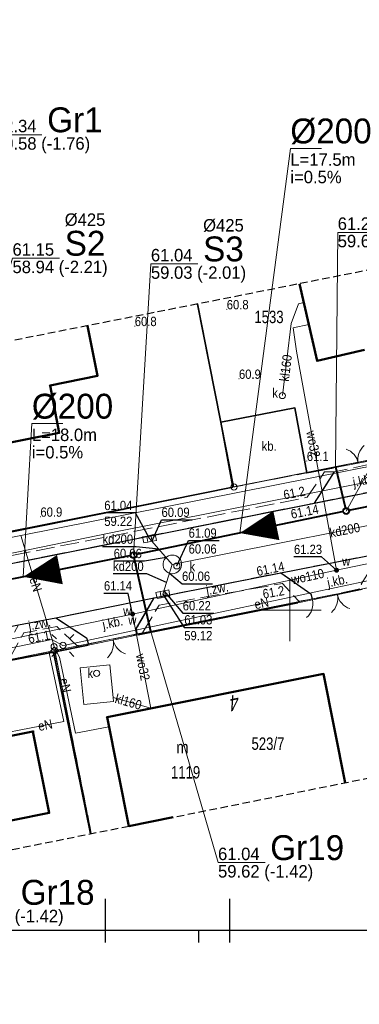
# Model space of a CAD drawing. Header units: metres. Extents: x 6473628 to 6474152, y 5887128 to 5887462.
# Tile 10 of 38: x 6473728 to 6473756, y 5887268 to 5887347. Entities that reach past the tile are written whole.
import ezdxf
from ezdxf.enums import TextEntityAlignment as Align

# ---------------------------------------------------------------- set-up
doc = ezdxf.new("R2010")
doc.units = ezdxf.units.M
doc.header["$MEASUREMENT"] = 0
for name, pattern in [('0.5_0.5', [1, 0.5, -0.5]), ('1.5_0.5', [2, 1.5, -0.5]), ('2', [0.9, 0.6, -0.3]), ('219-500', [0]), ('otob_500', [0]), ('otof_500', [0])]:
    doc.linetypes.add(name, pattern=pattern)
doc.layers.get('0').update_dxf_attribs({"color": 2, "linetype": 'CONTINUOUS', "lineweight": 5})
for name, color, linetype in [('202-punkt graniczny', 7, 'CONTINUOUS'), ('211-numer działki ewidencyjnej', 7, 'CONTINUOUS'), ('218-kontur użytku gruntowego', 7, 'CONTINUOUS'), ('219-działka ewidencyjna', 7, 'CONTINUOUS'), ('238-Punkt adresowy budynku', 7, 'CONTINUOUS'), ('312-budynek ewidencyjny', 7, 'CONTINUOUS'), ('312-oznaczenie budynku ewidencyjnego', 7, 'CONTINUOUS'), ('312-oznaczenie budynku ewidencyjnego-Atr117', 7, 'CONTINUOUS'), ('brama', 7, 'CONTINUOUS'), ('furtka', 7, 'CONTINUOUS'), ('jezdnia', 7, 'CONTINUOUS'), ('jezdnia-Atr17', 7, 'CONTINUOUS'), ('komora podziemna', 7, 'CONTINUOUS'), ('kratka ściekowa', 7, 'CONTINUOUS'), ('krawężnik', 7, 'CONTINUOUS'), ('latarnia', 7, 'CONTINUOUS'), ('M_Ramki markery', 1, 'CONTINUOUS'), ('obszar utwardzony', 7, 'CONTINUOUS'), ('obszar utwardzony-Atr17', 7, 'CONTINUOUS'), ('ogrodzenie trwałe', 7, 'CONTINUOUS'), ('pikieta naturalna', 7, 'CONTINUOUS'), ('pikieta naturalna-Atr2', 7, 'CONTINUOUS'), ('pikieta sztuczna', 7, 'CONTINUOUS'), ('pikieta sztuczna-Atr2', 7, 'CONTINUOUS'), ('przewód elektroenergetyczny podziemny', 7, 'CONTINUOUS'), ('przewód elektroenergetyczny podziemny-Atr1', 7, 'CONTINUOUS'), ('przewód gazowy', 7, 'CONTINUOUS'), ('przewód kanalizacyjny', 7, 'CONTINUOUS'), ('przewód kanalizacyjny-Atr1', 7, 'CONTINUOUS'), ('przewód wodociągowy', 7, 'CONTINUOUS'), ('przewód wodociągowy-Atr1', 7, 'CONTINUOUS'), ('Punkt budynku', 7, 'CONTINUOUS'), ('rzedna', 7, 'CONTINUOUS'), ('rzedna-Atr2', 7, 'CONTINUOUS'), ('rzedna-Atr3', 7, 'CONTINUOUS'), ('SJ_16_Liczby', 7, 'CONTINUOUS'), ('SJ_27_Wymiary', 7, 'CONTINUOUS'), ('SJ_5_Węzły_1', 7, 'CONTINUOUS'), ('studnia kanalizacyjna', 7, 'CONTINUOUS'), ('studnia kanalizacyjna-Atr17', 7, 'CONTINUOUS'), ('Wstawianie ramki sekcyjnej z opisem', 7, 'CONTINUOUS'), ('właz do komory lub kanału - okrągły', 7, 'CONTINUOUS'), ('właz do komory lub kanału - okrągły-Atr17', 7, 'CONTINUOUS'), ('Zakres', 7, 'CONTINUOUS'), ('zasuwa lub zawór', 7, 'CONTINUOUS'), ('zasuwa lub zawór-Atr17', 7, 'CONTINUOUS')]:
    doc.layers.add(name, color=color, linetype=linetype)
for name, color, linetype, lineweight in [('M_Ramki do druku', 7, 'CONTINUOUS', 25), ('M_Ramki rysunków', 2, 'CONTINUOUS', 25), ('SJ_19_Opis_Pz_1', 7, 'CONTINUOUS', 20), ('SJ_26_Teksty', 7, 'CONTINUOUS', 20), ('SJ_28_Linie_odn', 7, 'CONTINUOUS', 20), ('SJ_8_KS_GRAWITA_1', 34, 'CONTINUOUS', 40), ('SJ_8_KS_PRZYŁĄCZA', 40, 'CONTINUOUS', 40)]:
    doc.layers.add(name, color=color, linetype=linetype, lineweight=lineweight)
doc.styles.add('MCAD_TS', font='GENISO.SHX', dxfattribs={"width": 0.8, "oblique": 15})
doc.styles.add('OPISOWY', font='GOTHIC.TTF')
doc.styles.get("Standard").update_dxf_attribs({"font": 'Working1250', "width": 0.75})
doc.linetypes.add('902-500', pattern='A,3.75,0,[1,ksztalty.shx,S=0.5,R=0,X=0,Y=0],3.75', length=7.5)

# ---------------------------------------------------------------- blocks, each defined once
blk = doc.blocks.new('PUNKTBUD')
at = {"color": 0}
blk.add_circle((0, 0), 0.045, dxfattribs=at)
blk = doc.blocks.new('202')
at = {"color": 0, "linetype": 'Continuous', "lineweight": 0}
blk.add_circle((0, 0), 0.25, dxfattribs=at)
blk = doc.blocks.new('OK02')
at = {"color": 0, "linetype": 'Continuous', "lineweight": 0}
for centre, start, end in [((-1.5, 0), 0, 60), ((1.5, 0), 120, 180)]:
    blk.add_arc(centre, 1.5, start, end, dxfattribs=at)
blk = doc.blocks.new('US22')
at = {"color": 0, "linetype": 'Continuous', "lineweight": 13}
blk.add_circle((0, 0), 0.25, dxfattribs=at)
blk = doc.blocks.new('US25')
at = {"linetype": 'Continuous', "lineweight": 0}
h = blk.add_hatch(color=0, dxfattribs=at)
edge = h.paths.add_edge_path()
edge.add_arc((0, 0), 0.2, 0, 360)
blk = doc.blocks.new('PW01')
at = {"linetype": 'Continuous', "lineweight": 13}
h = blk.add_hatch(color=0, dxfattribs=at)
edge = h.paths.add_edge_path()
edge.add_arc((0, 0), 0.045, 0, 360)
blk = doc.blocks.new('US05')
at = {"color": 0, "linetype": 'Continuous', "lineweight": 13}
for p, q in [((-0.525, -0.25), (-0.525, 0.25)), ((-0.525, 0.25), (-0.175, 0.25)), ((-0.175, -0.25), (-0.175, 0.25)), ((-0.175, 0.25), (0.175, 0.25)), ((0.175, -0.25), (0.175, 0.25)), ((0.175, 0.25), (0.525, 0.25)), ((0.525, -0.25), (0.525, 0.25)), ((-0.525, -0.25), (-0.175, -0.25)), ((-0.175, -0.25), (0.175, -0.25)), ((0.175, -0.25), (0.525, -0.25))]:
    blk.add_line(p, q, dxfattribs=at)
blk = doc.blocks.new('OK04')
at = {"color": 0, "linetype": 'Continuous', "lineweight": 0}
blk.add_arc((1.5, 0.001), 1.5, 120, 180, dxfattribs=at)
blk = doc.blocks.new('US15')
at = {"color": 0, "linetype": 'Continuous', "lineweight": 13}
blk.add_circle((0, 0), 0.25, dxfattribs=at)
blk = doc.blocks.new('SM01')
at = {"color": 0, "linetype": 'Continuous', "lineweight": 13}
for p, q in [((-0.53, 0.531), (-0.883, 0.884)), ((0.531, 0.531), (0.884, 0.884)), ((-0.53, -0.53), (-0.883, -0.883)), ((0.531, -0.53), (0.884, -0.883))]:
    blk.add_line(p, q, dxfattribs=at)
blk.add_circle((0, 0), 0.25, dxfattribs=at)
blk = doc.blocks.new('*U79')
at = {"layer": 'M_Ramki do druku'}
for p, q in [((210, 297), (210, 292)), ((230, 297), (230, 292))]:
    blk.add_line(p, q, dxfattribs=at)
at = {"layer": 'M_Ramki markery'}
for p, q in [((210, 292), (210, 290)), ((225, 292), (225, 290)), ((230, 292), (230, 290))]:
    blk.add_line(p, q, dxfattribs=at)
at = {"layer": 'M_Ramki rysunków', "color": 0, "linetype": 'ByBlock', "lineweight": -2}
blk.add_lwpolyline([(15, 5), (15, 292), (415, 292), (415, 5)], close=True, dxfattribs=at)
at = {"layer": 'M_Ramki do druku', "style": 'MCAD_TS', "width": 0.8}
for tag, p in [('KOMENTARZ', (6.54, 30.57)), ('RYSUNEK', (10.28, 30.57)), ('DATA', (14.02, 30.57))]:
    blk.add_attdef(tag, p, '', height=2, rotation=90, dxfattribs=at)

msp = doc.modelspace()

# ---------------------------------------------------------------- linework, layer by layer
at = {"layer": '218-kontur użytku gruntowego', "color": 3, "linetype": '0.5_0.5', "lineweight": 18, "flags": 128}
for points in [[(6473745.5, 5887309.89), (6473774.93, 5887315.73)], [(6473774.93, 5887315.73), (6473745.5, 5887309.89)], [(6473711.79, 5887303.22), (6473745.5, 5887309.89)], [(6473745.5, 5887309.89), (6473711.79, 5887303.22)], [(6473758.54, 5887302.24), (6473731.08, 5887296.74)], [(6473731.08, 5887296.74), (6473758.54, 5887302.24)], [(6473731.08, 5887296.74), (6473711.47, 5887292.81)], [(6473711.47, 5887292.81), (6473731.08, 5887296.74)], [(6473734.024, 5887282.029), (6473731.08, 5887296.74)], [(6473731.08, 5887296.74), (6473734.024, 5887282.029)]]:
    msp.add_lwpolyline(points, dxfattribs=at)
at = {"layer": '219-działka ewidencyjna', "color": 7, "linetype": '219-500', "lineweight": 18, "flags": 128}
for points in [[(6473745.5, 5887309.89), (6473742.599, 5887324.604)], [(6473745.5, 5887309.89), (6473774.93, 5887315.73)], [(6473711.79, 5887303.22), (6473745.5, 5887309.89)], [(6473758.54, 5887302.24), (6473731.08, 5887296.74)], [(6473731.08, 5887296.74), (6473711.47, 5887292.81)], [(6473731.08, 5887296.74), (6473734.024, 5887282.029)]]:
    msp.add_lwpolyline(points, dxfattribs=at)
at = {"layer": '312-budynek ewidencyjny', "color": 7, "linetype": 'Continuous', "lineweight": 50, "flags": 128}
for points in [[(6473752.19, 5887320.03), (6473750.782, 5887326.228)], [(6473733.72, 5887322.848), (6473734.51, 5887318.83)], [(6473755.99, 5887320.92), (6473752.19, 5887320.03)], [(6473734.51, 5887318.83), (6473730.71, 5887318.06)], [(6473730.71, 5887318.06), (6473731.44, 5887314.25)], [(6473731.44, 5887314.25), (6473719.24, 5887311.82)], [(6473735.29, 5887291.4), (6473752.69, 5887294.86)], [(6473752.69, 5887294.86), (6473754.446, 5887286.119)], [(6473737.05, 5887282.64), (6473735.29, 5887291.4)], [(6473720.26, 5887288.44), (6473729.33, 5887290.25)], [(6473729.33, 5887290.25), (6473730.64, 5887283.7)], [(6473730.64, 5887283.7), (6473724.76, 5887282.53)], [(6473740.604, 5887283.347), (6473737.05, 5887282.64)]]:
    msp.add_lwpolyline(points, dxfattribs=at)
at = {"layer": 'brama', "color": 7, "linetype": 'otob_500', "lineweight": 18, "flags": 128}
for points in [[(6473753.51, 5887311.42), (6473757.48, 5887312.19)], [(6473755.82, 5887301.65), (6473751.81, 5887300.82)], [(6473737.79, 5887298.01), (6473733.78, 5887297.18)]]:
    msp.add_lwpolyline(points, dxfattribs=at)
at = {"layer": 'furtka', "color": 7, "linetype": 'otof_500', "lineweight": 18, "flags": 128}
msp.add_lwpolyline([(6473751.81, 5887300.82), (6473750.63, 5887300.57)], dxfattribs=at)
at = {"layer": 'jezdnia', "color": 7, "linetype": '1.5_0.5', "lineweight": 18, "flags": 128}
for points in [[(6473774.6, 5887290.156), (6473772.6, 5887301.4), (6473772.54, 5887302.49), (6473772.72, 5887303.46), (6473773.09, 5887304.47), (6473773.95, 5887305.87), (6473774.81, 5887306.92), (6473775.57, 5887307.7), (6473776.38, 5887308.23), (6473776.95, 5887308.56), (6473779.77, 5887309.16), (6473779.68, 5887310.45), (6473796.89, 5887313.95), (6473796.48, 5887317.98), (6473791.78, 5887317.14), (6473790.83, 5887316.93), (6473778.9, 5887314), (6473776.01, 5887313.36), (6473768.37, 5887311.84), (6473759.9, 5887310.18), (6473751.98, 5887308.6), (6473720.02, 5887302.24), (6473709.26, 5887300.16), (6473708.07, 5887300.01), (6473707.03, 5887300.09), (6473705.77, 5887300.4), (6473704.48, 5887300.88), (6473703.61, 5887301.41), (6473702.8, 5887302.08), (6473702.23, 5887302.94), (6473701.9, 5887303.88), (6473701.78, 5887304.55), (6473701.62, 5887306.16), (6473701.75, 5887307.93), (6473696.58, 5887306.42)], [(6473696.58, 5887306.42), (6473696.3, 5887301.05), (6473695.61, 5887289.42), (6473700.55, 5887288.23), (6473700.65, 5887289.25), (6473700.69, 5887289.57), (6473700.85, 5887290.26), (6473701.06, 5887290.9), (6473701.52, 5887291.8), (6473701.98, 5887292.36), (6473702.73, 5887293.02), (6473703.58, 5887293.59), (6473704.47, 5887294.02), (6473705.44, 5887294.32), (6473707.39, 5887294.71), (6473720.98, 5887297.33), (6473728.16, 5887298.8), (6473731.18, 5887299.37), (6473739.08, 5887300.97), (6473749.27, 5887303), (6473757.33, 5887304.57), (6473762.02, 5887305.44), (6473762.7, 5887305.46), (6473763.67, 5887305.26), (6473764.84, 5887304.74), (6473765.64, 5887304.22), (6473766.25, 5887303.62), (6473766.84, 5887302.83), (6473767.15, 5887302.21), (6473767.38, 5887301.58), (6473767.8, 5887299.92), (6473768.2, 5887297.64), (6473769.679, 5887289.17)]]:
    msp.add_lwpolyline(points, dxfattribs=at)
for points in [[(6473751.98, 5887308.6), (6473759.9, 5887310.18), (6473757.48, 5887311.94), (6473753.58, 5887311.1)], [(6473753.58, 5887311.1), (6473752.79, 5887311.12), (6473751.4, 5887309.06), (6473719.88, 5887302.85), (6473708.65, 5887300.78), (6473707.27, 5887300.56), (6473705.37, 5887301.09), (6473703.66, 5887302.21), (6473702.92, 5887303.2), (6473702.42, 5887304.44), (6473702.24, 5887306.44), (6473701.62, 5887306.16), (6473701.78, 5887304.55), (6473701.9, 5887303.88), (6473702.23, 5887302.94), (6473702.8, 5887302.08), (6473703.61, 5887301.41), (6473704.48, 5887300.88), (6473705.77, 5887300.4), (6473707.03, 5887300.09), (6473708.07, 5887300.01), (6473709.26, 5887300.16), (6473720.02, 5887302.24), (6473751.98, 5887308.6)], [(6473757.33, 5887304.57), (6473749.27, 5887303), (6473751.68, 5887301.29), (6473751.79, 5887300.89), (6473755.81, 5887301.73), (6473755.74, 5887302.09)], [(6473738.14, 5887298.16), (6473739.48, 5887300.4), (6473749.4, 5887302.13), (6473750.71, 5887300.72), (6473751.79, 5887300.89), (6473751.68, 5887301.29), (6473749.27, 5887303), (6473739.08, 5887300.97), (6473737.67, 5887298.53), (6473737.72, 5887298.08)], [(6473737.72, 5887298.08), (6473737.67, 5887298.53), (6473739.08, 5887300.97), (6473731.18, 5887299.37), (6473733.63, 5887297.77), (6473733.8, 5887297.27)], [(6473727.42, 5887296.04), (6473728.59, 5887298.17), (6473731.25, 5887298.67), (6473732.87, 5887297.14), (6473733.8, 5887297.27), (6473733.63, 5887297.77), (6473731.18, 5887299.37), (6473728.16, 5887298.8), (6473726.8, 5887296.34), (6473726.89, 5887295.91)]]:
    msp.add_lwpolyline(points, close=True, dxfattribs=at)
at = {"layer": 'komora podziemna', "color": 34, "linetype": 'Continuous', "lineweight": 18, "flags": 128}
for points in [[(6473739.99, 5887303.17), (6473739.89, 5887303.29), (6473739.83, 5887303.43), (6473739.79, 5887303.59), (6473739.79, 5887303.74), (6473739.83, 5887303.9), (6473739.89, 5887304.04), (6473739.98, 5887304.17), (6473740.1, 5887304.27), (6473740.23, 5887304.35), (6473740.38, 5887304.4), (6473740.54, 5887304.42), (6473740.69, 5887304.4), (6473740.84, 5887304.36), (6473740.98, 5887304.28), (6473741.09, 5887304.17), (6473741.19, 5887304.05), (6473741.25, 5887303.91), (6473741.29, 5887303.75), (6473741.29, 5887303.6), (6473741.25, 5887303.44), (6473741.19, 5887303.3), (6473741.1, 5887303.17), (6473740.98, 5887303.07), (6473740.85, 5887302.99), (6473740.7, 5887302.94), (6473740.54, 5887302.92), (6473740.39, 5887302.94), (6473740.24, 5887302.98), (6473740.1, 5887303.06)], [(6473735.82, 5887292.64), (6473733.43, 5887292.4), (6473733.13, 5887295.35), (6473735.52, 5887295.59), (6473735.79, 5887292.97)]]:
    msp.add_lwpolyline(points, close=True, dxfattribs=at)
at = {"layer": 'krawężnik', "color": 7, "linetype": 'Continuous', "lineweight": 25, "flags": 128}
for points in [[(6473701.62, 5887306.16), (6473701.78, 5887304.55), (6473701.9, 5887303.88), (6473702.23, 5887302.94), (6473702.8, 5887302.08), (6473703.61, 5887301.41), (6473704.48, 5887300.88), (6473705.77, 5887300.4), (6473707.03, 5887300.09), (6473708.07, 5887300.01), (6473709.26, 5887300.16), (6473720.02, 5887302.24), (6473751.98, 5887308.6), (6473759.9, 5887310.18), (6473768.37, 5887311.84), (6473776.01, 5887313.36)], [(6473751.98, 5887308.6), (6473753.58, 5887311.1)], [(6473700.65, 5887289.25), (6473700.69, 5887289.57), (6473700.85, 5887290.26), (6473701.06, 5887290.9), (6473701.52, 5887291.8), (6473701.98, 5887292.36), (6473702.73, 5887293.02), (6473703.58, 5887293.59), (6473704.47, 5887294.02), (6473705.44, 5887294.32), (6473707.39, 5887294.71), (6473720.98, 5887297.33), (6473728.16, 5887298.8), (6473731.18, 5887299.37), (6473739.08, 5887300.97), (6473749.27, 5887303), (6473757.33, 5887304.57)], [(6473749.27, 5887303), (6473751.68, 5887301.29), (6473751.79, 5887300.89)], [(6473737.72, 5887298.08), (6473737.67, 5887298.53), (6473739.08, 5887300.97)], [(6473731.18, 5887299.37), (6473733.63, 5887297.77), (6473733.8, 5887297.27)]]:
    msp.add_lwpolyline(points, dxfattribs=at)
at = {"layer": 'obszar utwardzony', "color": 7, "linetype": '1.5_0.5', "lineweight": 18, "flags": 128}
msp.add_lwpolyline([(6473751.35, 5887311.02), (6473750.4, 5887316.24), (6473744.43, 5887315.11), (6473745.4, 5887309.87)], close=True, dxfattribs=at)
at = {"layer": 'ogrodzenie trwałe', "color": 7, "linetype": '902-500', "lineweight": 35, "flags": 128}
for points in [[(6473744.43, 5887315.11), (6473742.561, 5887324.596)], [(6473704.66, 5887318.69), (6473704.3, 5887309.59), (6473707.56, 5887306.77), (6473708.53, 5887305.99), (6473711.82, 5887303.11), (6473745.4, 5887309.87)], [(6473753.51, 5887311.42), (6473751.35, 5887311.02), (6473750.4, 5887316.24), (6473744.43, 5887315.11), (6473745.4, 5887309.87)], [(6473737.79, 5887298.01), (6473750.63, 5887300.57)], [(6473730.98, 5887296.61), (6473733.78, 5887297.18)], [(6473733.944, 5887282.013), (6473732.55, 5887288.87), (6473730.98, 5887296.61), (6473726.9, 5887295.83)]]:
    msp.add_lwpolyline(points, dxfattribs=at)
at = {"layer": 'przewód elektroenergetyczny podziemny', "color": 1, "linetype": 'Continuous', "lineweight": 18, "flags": 128}
for points in [[(6473695.33, 5887306.99), (6473696.69, 5887308.92), (6473703.83, 5887309.67), (6473711.46, 5887302.84), (6473711.89, 5887302.73), (6473728.36, 5887306), (6473775.03, 5887315.24), (6473812.8, 5887322.62), (6473817.84, 5887323.32), (6473831.86, 5887325.27), (6473863.26, 5887329.49), (6473877.21, 5887330.55), (6473884.59, 5887331.11), (6473884.93, 5887331.29), (6473891.12, 5887338.76), (6473891.06, 5887339.46), (6473889.26, 5887360.23), (6473896.41, 5887360.96), (6473899.22, 5887339.71), (6473899.4, 5887339.38), (6473907.17, 5887332.95), (6473927.54, 5887334.43), (6473952.38, 5887336.23)], [(6473837.33, 5887316.81), (6473820.65, 5887314.7), (6473820.48, 5887314.69), (6473818.81, 5887315.01), (6473814.92, 5887314.23), (6473795.19, 5887309.96), (6473782.83, 5887307.45), (6473781.9, 5887306.49), (6473781.75, 5887306.44), (6473770.95, 5887304.25), (6473760.54, 5887301.96), (6473758.39, 5887302.79), (6473731.91, 5887297.19), (6473731.74, 5887297.16), (6473730.84, 5887297.64), (6473711.03, 5887293.57), (6473702.82, 5887285.83), (6473694.3, 5887285.92), (6473694.4, 5887289.55), (6473694.39, 5887289.72)], [(6473731.03, 5887297.05), (6473731, 5887297.19), (6473728.36, 5887306)], [(6473723.84, 5887289.16), (6473723.78, 5887289.49), (6473731.82, 5887291.04), (6473730.63, 5887296.55), (6473731.03, 5887297.05)], [(6473735.44, 5887290.62), (6473732.75, 5887290.1), (6473731.47, 5887296.2), (6473731.03, 5887297.05)]]:
    msp.add_lwpolyline(points, dxfattribs=at)
at = {"layer": 'przewód gazowy', "color": 40, "linetype": 'Continuous', "lineweight": 18, "flags": 128}
msp.add_lwpolyline([(6473949.07, 5887334.71), (6473944.14, 5887334.37), (6473926.74, 5887332.98), (6473910.99, 5887331.8), (6473906.37, 5887331.45), (6473901.44, 5887335.69), (6473898.54, 5887338), (6473892.16, 5887337.26), (6473891.18, 5887337.08), (6473885.29, 5887329.9), (6473861.68, 5887327.94), (6473846.99, 5887325.96), (6473832.41, 5887323.89), (6473813.49, 5887321.38), (6473793.81, 5887317.53), (6473774.19, 5887313.65), (6473755.22, 5887310.09), (6473736.37, 5887306.36), (6473711.47, 5887301.26), (6473705.4, 5887306.39), (6473698.93, 5887306.14), (6473698.16, 5887306.12)], dxfattribs=at)
at = {"layer": 'przewód kanalizacyjny', "color": 34, "linetype": 'Continuous', "lineweight": 18, "flags": 128}
for points in [[(6473749.39, 5887317.24), (6473750.11, 5887323.03), (6473750.68, 5887324.61), (6473751.13, 5887324.71)], [(6473770.02, 5887299.08), (6473762.92, 5887308.12), (6473740.54, 5887303.67)], [(6473740.54, 5887303.67), (6473738.7, 5887305.74)], [(6473739.78, 5887301.27), (6473740.54, 5887303.67)], [(6473738.82, 5887292.11), (6473735.79, 5887292.97)]]:
    msp.add_lwpolyline(points, dxfattribs=at)
at = {"layer": 'przewód kanalizacyjny-Atr1', "color": 34, "flags": 128}
for points in [[(6473739.46, 5887304.88), (6473737.63, 5887305.09), (6473734.923, 5887305.09)], [(6473740.08, 5887302.22), (6473738.48, 5887302.91), (6473735.773, 5887302.91)]]:
    msp.add_lwpolyline(points, dxfattribs=at)
at = {"layer": 'przewód wodociągowy', "color": 5, "linetype": 'Continuous', "lineweight": 18, "flags": 128}
for points in [[(6473894.99, 5887322.95), (6473887.57, 5887322.47), (6473863.35, 5887320.69), (6473858.48, 5887320.17), (6473848.87, 5887319.12), (6473822.02, 5887316.18), (6473817.06, 5887315.49), (6473797.78, 5887312.25), (6473783.39, 5887309.35), (6473753.75, 5887303.2), (6473737.34, 5887299.68), (6473721.98, 5887296.53), (6473719.84, 5887296.19), (6473719.33, 5887296.09), (6473697.06, 5887291.9), (6473696.76, 5887291.91)], [(6473753.75, 5887303.2), (6473750.52, 5887320.81), (6473750.26, 5887322.67), (6473751.53, 5887322.96)], [(6473738.82, 5887292.11), (6473737.34, 5887299.68)]]:
    msp.add_lwpolyline(points, dxfattribs=at)
at = {"layer": 'rzedna-Atr2', "color": 7, "flags": 128}
for points in [[(6473738.7, 5887305.74), (6473737.57, 5887307.8), (6473735.065, 5887307.8)], [(6473738.89, 5887305.52), (6473739.67, 5887307.25), (6473742.133, 5887307.25)], [(6473740.9, 5887303.55), (6473741.85, 5887305.58), (6473744.313, 5887305.58)], [(6473740.05, 5887304.22), (6473738.29, 5887303.94), (6473735.827, 5887303.94)], [(6473753.75, 5887303.2), (6473752.54, 5887304.27), (6473750.327, 5887304.27)], [(6473740.32, 5887302.96), (6473741.32, 5887302.11), (6473743.783, 5887302.11)], [(6473737.34, 5887299.68), (6473736.99, 5887301.34), (6473735.038, 5887301.34)], [(6473739.78, 5887301.27), (6473741.5, 5887298.61), (6473743.713, 5887298.61)], [(6473739.86, 5887301.54), (6473741.38, 5887299.74), (6473743.88, 5887299.74)]]:
    msp.add_lwpolyline(points, dxfattribs=at)
at = {"layer": 'SJ_26_Teksty'}
for p, q in [((6473745.971, 5887306.186), (6473750.033, 5887337.104)), ((6473750.033, 5887337.104), (6473752.533, 5887337.104)), ((6473728.554, 5887302.671), (6473729.24, 5887314.985)), ((6473729.24, 5887314.985), (6473731.74, 5887314.985))]:
    msp.add_line(p, q, dxfattribs=at)
at = {"layer": 'SJ_28_Linie_odn'}
for points in [[(6473705.024, 5887324.561), (6473726.272, 5887338.202), (6473730.052, 5887338.202)], [(6473754.516, 5887307.957), (6473768.551, 5887333.277), (6473772.331, 5887333.277)], [(6473753.677, 5887311.507), (6473753.842, 5887330.356), (6473757.622, 5887330.356)], [(6473719.683, 5887300.925), (6473727.682, 5887328.28), (6473731.462, 5887328.28)], [(6473737.426, 5887304.416), (6473738.817, 5887327.825), (6473742.597, 5887327.825)], [(6473738.818, 5887298.283), (6473744.217, 5887279.701), (6473747.997, 5887279.701)]]:
    msp.add_lwpolyline(points, dxfattribs=at)
at = {"layer": 'SJ_5_Węzły_1'}
for centre, radius in [((6473754.516, 5887307.957), 0.266), ((6473754.516, 5887307.957), 0.212), ((6473737.426, 5887304.416), 0.266), ((6473737.426, 5887304.416), 0.212)]:
    msp.add_circle(centre, radius, dxfattribs=at)
at = {"layer": 'SJ_8_KS_GRAWITA_1'}
for p, q in [((6473795.205, 5887316.318), (6473754.724, 5887308)), ((6473754.308, 5887307.914), (6473737.634, 5887304.459)), ((6473737.218, 5887304.375), (6473719.891, 5887300.966))]:
    msp.add_line(p, q, dxfattribs=at)
for points in [[(6473745.971, 5887306.186, 0, 2.4, 0), (6473748.909, 5887306.795, 0, 2.4, 0)], [(6473728.554, 5887302.671, 0, 2.4, 0), (6473731.498, 5887303.25, 0, 2.4, 0)]]:
    msp.add_lwpolyline(points, format="xyseb", dxfattribs=at)
at = {"layer": 'SJ_8_KS_PRZYŁĄCZA'}
for p, q in [((6473753.677, 5887311.507), (6473754.467, 5887308.164)), ((6473738.818, 5887298.283), (6473737.473, 5887304.209))]:
    msp.add_line(p, q, dxfattribs=at)
at = {"layer": 'Wstawianie ramki sekcyjnej z opisem', "color": 7, "linetype": 'Continuous', "lineweight": 13, "flags": 128}
for points in [[(6473750, 5887297.5), (6473750, 5887302.5)], [(6473747.5, 5887300), (6473752.5, 5887300)]]:
    msp.add_lwpolyline(points, dxfattribs=at)
at = {"layer": 'Zakres', "color": 5, "linetype": '2', "lineweight": 25, "flags": 128}
for points in [[(6473676.81, 5887213.41), (6473667.74, 5887202.78), (6473659.01, 5887210.45), (6473646.22, 5887197.22), (6473711.04, 5887142.9), (6473724.09, 5887158.77), (6473713.27, 5887167.89), (6473715.19, 5887174.47), (6473715.74, 5887184.78), (6473715.02, 5887190.22), (6473713.69, 5887194.31), (6473713.69, 5887194.33), (6473711.51, 5887200.99), (6473711.05, 5887203.97), (6473710.6, 5887215.32), (6473712.4, 5887257.5), (6473712.5, 5887259.36), (6473715.25, 5887262.64), (6473716.97, 5887268.72), (6473717.54, 5887277.85), (6473718.7, 5887278.96), (6473734.03, 5887282.03), (6473761.49, 5887287.53), (6473786, 5887292.44), (6473816.32, 5887298.52), (6473820.72, 5887299.06), (6473856.75, 5887303.47), (6473865.02, 5887304.48), (6473879.04, 5887305.39), (6473905.86, 5887307.1), (6473929.16, 5887308.6), (6473952.76, 5887310.13), (6474012.11, 5887313.94), (6474012.19, 5887313.95), (6474034, 5887315.47), (6474034.15, 5887315.48), (6474067.2, 5887318.1), (6474070.83, 5887312.27), (6474109.78, 5887315.84), (6474119.74, 5887323.71), (6474125.77, 5887325.76), (6474130.41, 5887330.13), (6474132.82, 5887336.03), (6474132.55, 5887342.4), (6474129.75, 5887353.12), (6474127.58, 5887357.86), (6474123.91, 5887361.57), (6474119.19, 5887363.8), (6474113.99, 5887364.28), (6474112.58, 5887364.16), (6474098.55, 5887363.03), (6474089.61, 5887362.31), (6474048.91, 5887359.22), (6474048.87, 5887359.21), (6474015.96, 5887356.62), (6474003.54, 5887355.64), (6473983.11, 5887354.1), (6473951.21, 5887351.69), (6473913.79, 5887348.86), (6473912.21, 5887362.74), (6473912.21, 5887362.79), (6473909.47, 5887386.25), (6473908.51, 5887394.39), (6473921.49, 5887396.5), (6473947.61, 5887400.73), (6473971.66, 5887401.95), (6473989.34, 5887403.75), (6473994.99, 5887406.17), (6473999.9, 5887409.71), (6474003.01, 5887414.9), (6474003.81, 5887420.89), (6474002.18, 5887426.72), (6473998.38, 5887431.43), (6473993.03, 5887434.25), (6473960.42, 5887443.72), (6473954.98, 5887444.27), (6473941.62, 5887443.14), (6473941.16, 5887443.09), (6473938.74, 5887442.81), (6473932.71, 5887440.75), (6473928.97, 5887437.22), (6473827.76, 5887420.81), (6473827.74, 5887420.8), (6473818.01, 5887419.22), (6473821.59, 5887430.98), (6473827.8, 5887454.06), (6473804.74, 5887461.63), (6473793.55, 5887426.22), (6473796.12, 5887415.68), (6473722.82, 5887403.78), (6473688.63, 5887399.87), (6473687.59, 5887392.13), (6473687.54, 5887391.78), (6473687.03, 5887387.21), (6473674.53, 5887374.58), (6473675.94, 5887343.54), (6473681.38, 5887331.77), (6473680.33, 5887310.02), (6473679.31, 5887290.85), (6473677.82, 5887267.61), (6473677.79, 5887266.94), (6473677.55, 5887254.53), (6473677.46, 5887250.52), (6473677.46, 5887250.48), (6473677.12, 5887232.81), (6473677.12, 5887232.77), (6473676.91, 5887220.36), (6473676.91, 5887220.34), (6473676.81, 5887213.91)], [(6473727.61, 5887321.64), (6473721.48, 5887351.3), (6473723.03, 5887362.61), (6473724.52, 5887364.55), (6473735.35, 5887366.3), (6473764.96, 5887371.1), (6473794.08, 5887375.83), (6473823.72, 5887380.63), (6473853.3, 5887385.43), (6473869.98, 5887388.14), (6473870.76, 5887381.43), (6473870.76, 5887381.41), (6473873.46, 5887358.42), (6473874.87, 5887345.92), (6473862.08, 5887344.95), (6473861.22, 5887344.86), (6473829.79, 5887340.64), (6473810.72, 5887338.08), (6473809.82, 5887337.93), (6473800.99, 5887336.19), (6473800.97, 5887336.18), (6473772.01, 5887330.44), (6473742.58, 5887324.6)]]:
    msp.add_lwpolyline(points, close=True, dxfattribs=at)

# ---------------------------------------------------------------- block references
at = {"layer": '202-punkt graniczny', "color": 7, "linetype": 'Continuous', "lineweight": 18}
for p in [(6473745.5, 5887309.89), (6473731.08, 5887296.74)]:
    msp.add_blockref('202', p, dxfattribs=at)
at = {"layer": 'brama', "color": 7, "linetype": 'Continuous', "lineweight": 18}
for p, rotation in [((6473755.495, 5887311.805), 10.976), ((6473753.815, 5887301.235), 191.6939999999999), ((6473735.785, 5887297.595), 191.6939999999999)]:
    msp.add_blockref('OK02', p, dxfattribs=dict(at, rotation=rotation))
at = {"layer": 'furtka', "color": 7, "linetype": 'Continuous', "lineweight": 18, "rotation": 191.962}
msp.add_blockref('OK04', (6473751.81, 5887300.82), dxfattribs=at)
at = {"layer": 'komora podziemna', "color": 1, "linetype": 'Continuous', "lineweight": 18, "rotation": 11.592}
msp.add_blockref('US15', (6473731.03, 5887297.05), dxfattribs=at)
at = {"layer": 'kratka ściekowa', "color": 34, "linetype": 'Continuous', "lineweight": 18}
for p, rotation in [((6473738.7, 5887305.74), 11.659), ((6473739.78, 5887301.27), 10.619)]:
    msp.add_blockref('US05', p, dxfattribs=dict(at, rotation=rotation))
at = {"layer": 'latarnia', "color": 7, "linetype": 'Continuous', "lineweight": 18}
msp.add_blockref('SM01', (6473731.74, 5887297.16), dxfattribs=at)
at = {"layer": 'M_Ramki do druku', "xscale": 0.5, "yscale": 0.5, "zscale": 0.5}
msp.add_blockref('*U79', (6473630.135, 5887128.281), dxfattribs=at)
at = {"layer": 'pikieta naturalna', "color": 7, "linetype": 'Continuous', "lineweight": 13}
for p in [(6473744.92, 5887324.17), (6473744.92, 5887324.17), (6473737.52, 5887322.82), (6473745.9, 5887318.58), (6473751.36, 5887311.98), (6473751.4, 5887309.06), (6473729.93, 5887307.5), (6473749.4, 5887302.13), (6473728.59, 5887298.17)]:
    msp.add_blockref('PW01', p, dxfattribs=at)
at = {"layer": 'pikieta sztuczna', "color": 7, "linetype": 'Continuous', "lineweight": 13}
for p in [(6473751.98, 5887308.6), (6473749.27, 5887303)]:
    msp.add_blockref('PW01', p, dxfattribs=at)
at = {"layer": 'Punkt budynku', "color": 5, "linetype": 'Continuous', "lineweight": 18}
for p in [(6473752.19, 5887320.03), (6473734.51, 5887318.83), (6473730.71, 5887318.06), (6473731.44, 5887314.25), (6473752.69, 5887294.86), (6473735.29, 5887291.4), (6473729.33, 5887290.25), (6473730.64, 5887283.7), (6473737.05, 5887282.64)]:
    msp.add_blockref('PUNKTBUD', p, dxfattribs=at)
at = {"layer": 'rzedna', "color": 7, "linetype": 'Continuous', "lineweight": 18}
for p in [(6473738.7, 5887305.74), (6473738.89, 5887305.52), (6473740.05, 5887304.22), (6473740.9, 5887303.55), (6473753.75, 5887303.2), (6473740.32, 5887302.96), (6473739.78, 5887301.27), (6473739.86, 5887301.54), (6473737.34, 5887299.68)]:
    msp.add_blockref('PW01', p, dxfattribs=at)
at = {"layer": 'studnia kanalizacyjna', "color": 34, "linetype": 'Continuous', "lineweight": 18}
msp.add_blockref('US15', (6473749.39, 5887317.24), dxfattribs=at)
at = {"layer": 'właz do komory lub kanału - okrągły', "color": 7, "linetype": 'Continuous', "lineweight": 18}
for p in [(6473740.9, 5887303.55), (6473734.45, 5887294.91)]:
    msp.add_blockref('US22', p, dxfattribs=at)
at = {"layer": 'zasuwa lub zawór', "color": 5, "linetype": 'Continuous', "lineweight": 18}
for p in [(6473753.75, 5887303.2), (6473737.34, 5887299.68), (6473737.34, 5887299.68)]:
    msp.add_blockref('US25', p, dxfattribs=at)

# ---------------------------------------------------------------- texts
at = {"layer": '211-numer działki ewidencyjnej', "color": 7, "linetype": 'Continuous', "lineweight": 18, "width": 0.79}
for s, p in [('1533', (6473747.14, 5887323.06)), ('523/7', (6473746.91, 5887288.76))]:
    msp.add_text(s, height=1, dxfattribs=at).set_placement(p)
at = {"layer": '238-Punkt adresowy budynku', "color": 7, "linetype": 'Continuous', "lineweight": 25, "oblique": 15, "width": 0.79}
msp.add_text('4', height=1.25, rotation=191.248, dxfattribs=at).set_placement((6473745.55, 5887293.19), align=Align.CENTER)
at = {"layer": '312-oznaczenie budynku ewidencyjnego', "color": 7, "linetype": 'Continuous', "lineweight": 18, "width": 0.79}
msp.add_text('1119', height=1, dxfattribs=at).set_placement((6473740.43, 5887286.46))
at = {"layer": '312-oznaczenie budynku ewidencyjnego-Atr117', "color": 7, "width": 0.9}
msp.add_text('m', height=1, dxfattribs=at).set_placement((6473741.35, 5887288.97), align=Align.MIDDLE_CENTER)
at = {"layer": 'jezdnia-Atr17', "color": 7, "width": 0.9}
for s, rotation, p in [('j.kb.', 11.282, (6473755.14, 5887309.89)), ('j.kb.', 11.802, (6473753.08, 5887301.82)), ('j.zw.', 9.892, (6473743.33, 5887301.2)), ('j.kb.', 11.675, (6473735, 5887298.45)), ('j.zw.', 10.646, (6473729.03, 5887298.36))]:
    msp.add_text(s, height=0.75, rotation=rotation, dxfattribs=at).set_placement(p)
at = {"layer": 'obszar utwardzony-Atr17', "color": 7, "width": 0.9}
msp.add_text('kb.', height=0.75, dxfattribs=at).set_placement((6473747.73, 5887312.8))
at = {"layer": 'pikieta naturalna-Atr2', "color": 7, "width": 0.9}
for s, p in [('60.8', (6473744.92, 5887324.17)), ('60.8', (6473744.92, 5887324.17)), ('60.8', (6473737.52, 5887322.82)), ('60.9', (6473745.9, 5887318.58)), ('61.1', (6473751.36, 5887311.98)), ('60.9', (6473729.93, 5887307.5))]:
    msp.add_text(s, height=0.75, dxfattribs=at).set_placement(p)
for s, rotation, p in [('61.2', 11.145, (6473749.41, 5887309.61)), ('61.2', 9.892, (6473747.75, 5887301.65)), ('61.1', 10.646, (6473728.88, 5887298.05))]:
    msp.add_text(s, height=0.75, rotation=rotation, dxfattribs=at).set_placement(p, align=Align.TOP_LEFT)
at = {"layer": 'pikieta sztuczna-Atr2', "color": 7, "width": 0.9}
for rotation, p in [(11.255, (6473750.15, 5887307.33)), (11.267, (6473747.4, 5887302.73))]:
    msp.add_text('61.14', height=0.75, rotation=rotation, dxfattribs=at).set_placement(p)
at = {"layer": 'przewód elektroenergetyczny podziemny-Atr1', "color": 1, "width": 0.9}
for rotation, p in [(287.493, (6473729.38, 5887302.61)), (12.747, (6473747.15, 5887300.42)), (281.851, (6473731.82, 5887294.52)), (11.708, (6473729.75, 5887290.64))]:
    msp.add_text('eN', height=0.75, rotation=rotation, dxfattribs=at).set_placement(p, align=Align.MIDDLE_LEFT)
at = {"layer": 'przewód kanalizacyjny-Atr1', "color": 34, "width": 0.9}
for s, rotation, p in [('kl160', 82.911, (6473749.53, 5887318.38)), ('kd200', 11.245, (6473753.21, 5887306.19)), ('kl160', 344.155, (6473735.97, 5887292.92))]:
    msp.add_text(s, height=0.75, rotation=rotation, dxfattribs=at).set_placement(p, align=Align.MIDDLE_LEFT)
for p in [(6473734.923, 5887305.098), (6473735.773, 5887302.918)]:
    msp.add_text('kd200', height=0.75, dxfattribs=at).set_placement(p, align=Align.BOTTOM_LEFT)
at = {"layer": 'przewód wodociągowy-Atr1', "color": 5, "width": 0.9}
for s, rotation, p in [('wo32', 280.394, (6473751.69, 5887314.41)), ('wo110', 12.107, (6473750.13, 5887302.42)), ('wo32', 281.062, (6473737.97, 5887296.47))]:
    msp.add_text(s, height=0.75, rotation=rotation, dxfattribs=at).set_placement(p, align=Align.MIDDLE_LEFT)
at = {"layer": 'rzedna-Atr2', "color": 7, "width": 0.9}
for s, p in [('61.04', (6473735.065, 5887307.808)), ('60.09', (6473739.67, 5887307.258)), ('61.09', (6473741.85, 5887305.588)), ('60.06', (6473735.827, 5887303.948)), ('61.23', (6473750.327, 5887304.277)), ('60.06', (6473741.32, 5887302.118)), ('61.14', (6473735.038, 5887301.348)), ('60.22', (6473741.38, 5887299.748)), ('61.03', (6473741.5, 5887298.618))]:
    msp.add_text(s, height=0.75, dxfattribs=at).set_placement(p, align=Align.BOTTOM_LEFT)
at = {"layer": 'rzedna-Atr3', "color": 7, "width": 0.9}
for s, p in [('59.22', (6473735.065, 5887306.532)), ('60.06', (6473741.85, 5887304.312)), ('59.12', (6473741.5, 5887297.343))]:
    msp.add_text(s, height=0.75, dxfattribs=at).set_placement(p, align=Align.BOTTOM_LEFT)
at = {"layer": 'SJ_16_Liczby', "style": 'OPISOWY'}
for s, p in [('L=17.5m', (6473750.033, 5887335.704)), ('i=0.5%', (6473750.033, 5887334.304)), ('L=18.0m', (6473729.24, 5887313.584)), ('i=0.5%', (6473729.24, 5887312.185))]:
    msp.add_text(s, height=1, dxfattribs=at).set_placement(p)
at = {"layer": 'SJ_19_Opis_Pz_1', "style": 'OPISOWY'}
for s, height, p in [('Gr1', 2, (6473730.472, 5887338.402)), ('%%C425', 1, (6473731.882, 5887330.879)), ('%%C425', 1, (6473743.017, 5887330.425)), ('S2', 2, (6473731.882, 5887328.48)), ('S3', 2, (6473743.017, 5887328.025)), ('Gr19', 2, (6473748.417, 5887279.901)), ('Gr18', 2, (6473728.34, 5887276.311))]:
    msp.add_text(s, height=height, dxfattribs=at).set_placement(p)
at = {"layer": 'SJ_26_Teksty', "style": 'OPISOWY'}
for s, p in [('62.34', (6473726.272, 5887338.402)), ('60.58 (-1.76)', (6473726.272, 5887337.002)), ('61.23', (6473753.842, 5887330.556)), ('59.67 (-1.56)', (6473753.842, 5887329.156)), ('61.15', (6473727.682, 5887328.48)), ('61.04', (6473738.817, 5887328.025)), ('58.94 (-2.21)', (6473727.682, 5887327.079)), ('59.03 (-2.01)', (6473738.817, 5887326.625)), ('61.04', (6473744.217, 5887279.901)), ('59.62 (-1.42)', (6473744.217, 5887278.501)), ('59.73 (-1.42)', (6473724.14, 5887274.911))]:
    msp.add_text(s, height=1, dxfattribs=at).set_placement(p)
at = {"layer": 'SJ_27_Wymiary', "style": 'OPISOWY'}
for p in [(6473750.033, 5887337.504), (6473729.24, 5887315.384)]:
    msp.add_text('%%C200', height=2, dxfattribs=at).set_placement(p)
at = {"layer": 'studnia kanalizacyjna-Atr17', "color": 34, "width": 0.9}
msp.add_text('k', height=0.75, dxfattribs=at).set_placement((6473748.58, 5887317.08))
at = {"layer": 'właz do komory lub kanału - okrągły-Atr17', "color": 7, "width": 0.9}
for p in [(6473741.92, 5887303.12), (6473733.71, 5887294.55)]:
    msp.add_text('k', height=0.75, dxfattribs=at).set_placement(p)
at = {"layer": 'zasuwa lub zawór-Atr17', "color": 5, "width": 0.9}
for p in [(6473754.2, 5887303.56), (6473736.58, 5887299.57), (6473737, 5887298.82)]:
    msp.add_text('w', height=0.75, dxfattribs=at).set_placement(p)

doc.saveas('drawing.dxf')
